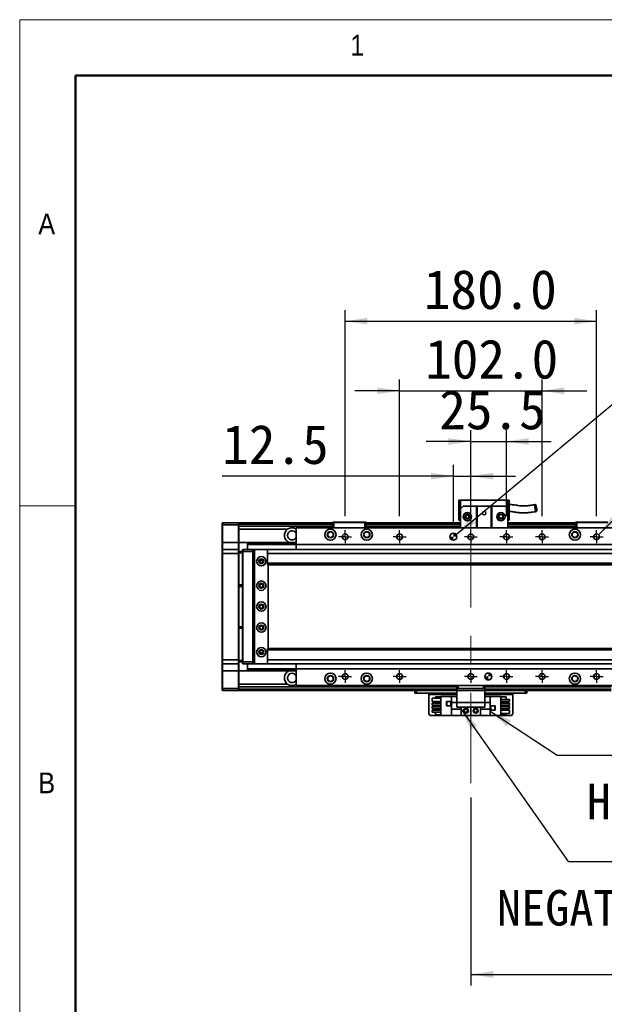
# Model space of a CAD drawing. Header units: millimetres. Extents: x 40 to 3320, y 40 to 2336.
# Tile 3 of 11: x 40 to 459, y 1631 to 2336. Entities that reach past the tile are written whole.
import ezdxf

# ---------------------------------------------------------------- set-up
doc = ezdxf.new("R2010")
doc.units = ezdxf.units.MM
doc.header["$LTSCALE"] = 8
doc.linetypes.add('CENTERX2', pattern=[20.32, 12.7, -2.54, 2.54, -2.54])
doc.layers.add('黑色实线', color=7, linetype='Continuous')
doc.styles.add('SLDTEXTSTYLE1', font='Gothic.ttf', dxfattribs={"width": 0.913})
doc.styles.add('SLDTEXTSTYLE8', font='txt')
doc.styles.add('SLDTEXTSTYLE9', font='txt', dxfattribs={"bigfont": 'bigfont'})
doc.dimstyles.new('SLDDIMSTYLE0', dxfattribs={"dimtxt": 28, "dimasz": 16, "dimexe": 0, "dimexo": 0.0625, "dimgap": 7, "dimtad": 2, "dimdec": 1, "dimrnd": 1e-09, "dimzin": 4, "dimdsep": 46, "dimtxsty": 'SLDTEXTSTYLE8', "dimsah": 1, "dimcen": 0.09, "dimadec": 0, "dimazin": 1, "dimtfac": 1, "dimtdec": 1, "dimtmove": 0, "dimatfit": 0, "dimfxl": 0, "dimfrac": 2, "dimtolj": 1, "dimtzin": 12, "dimarcsym": 0})
doc.dimstyles.new('SLDDIMSTYLE1', dxfattribs={"dimtxt": 28, "dimasz": 16, "dimexe": 0, "dimexo": 0.0625, "dimgap": 7, "dimtad": 2, "dimdec": 1, "dimrnd": 1e-09, "dimzin": 12, "dimdsep": 46, "dimtxsty": 'SLDTEXTSTYLE8', "dimsah": 1, "dimcen": 0.09, "dimadec": 0, "dimazin": 3, "dimtfac": 1, "dimtdec": 1, "dimtmove": 0, "dimatfit": 0, "dimfxl": 0, "dimfrac": 2, "dimtolj": 1, "dimtzin": 12, "dimarcsym": 0})
doc.dimstyles.new('SLDDIMSTYLE2', dxfattribs={"dimtxt": 0.18, "dimasz": 16, "dimexe": 0, "dimexo": 0.0625, "dimgap": 0, "dimtad": 0, "dimtih": 1, "dimtoh": 1, "dimdec": 0, "dimrnd": 1e-09, "dimzin": 0, "dimdsep": 46, "dimtxsty": 'Standard', "dimsah": 1, "dimcen": 0.09, "dimadec": 0, "dimazin": 0, "dimtfac": 16, "dimtdec": 0, "dimtofl": 0, "dimtmove": 0, "dimatfit": 3, "dimfxl": 0, "dimfrac": 2, "dimtolj": 1, "dimtzin": 0, "dimarcsym": 0})
doc.dimstyles.new('SLDDIMSTYLE3', dxfattribs={"dimtxt": 28, "dimasz": 16, "dimexe": 0, "dimexo": 0.0625, "dimgap": 7, "dimtad": 2, "dimdec": 1, "dimrnd": 1e-09, "dimzin": 4, "dimdsep": 46, "dimtxsty": 'SLDTEXTSTYLE8', "dimsah": 1, "dimcen": 0.09, "dimadec": 0, "dimazin": 1, "dimtfac": 1, "dimtdec": 1, "dimtofl": 0, "dimtmove": 0, "dimatfit": 3, "dimfxl": 0, "dimfrac": 2, "dimtolj": 1, "dimtzin": 12, "dimarcsym": 0})
doc.dimstyles.new('SLDDIMSTYLE4', dxfattribs={"dimtxt": 28, "dimasz": 16, "dimexe": 0, "dimexo": 0.0625, "dimgap": 7, "dimtad": 0, "dimtih": 1, "dimtoh": 1, "dimdec": 1, "dimrnd": 1e-09, "dimzin": 4, "dimdsep": 46, "dimtxsty": 'SLDTEXTSTYLE8', "dimsah": 1, "dimcen": 0, "dimadec": 0, "dimazin": 1, "dimtfac": 1, "dimtdec": 1, "dimtofl": 0, "dimtmove": 0, "dimatfit": 3, "dimfxl": 0, "dimfrac": 2, "dimtolj": 1, "dimtzin": 12, "dimarcsym": 0})
doc.dimstyles.new('SLDDIMSTYLE5', dxfattribs={"dimtxt": 28, "dimasz": 16, "dimexe": 0, "dimexo": 0.0625, "dimgap": 7, "dimtad": 0, "dimtih": 1, "dimtoh": 1, "dimdec": 1, "dimrnd": 1e-09, "dimzin": 12, "dimdsep": 46, "dimtxsty": 'SLDTEXTSTYLE8', "dimsah": 1, "dimcen": 0, "dimadec": 0, "dimazin": 3, "dimtfac": 1, "dimtdec": 1, "dimtofl": 0, "dimtmove": 0, "dimatfit": 3, "dimfxl": 0, "dimfrac": 2, "dimtolj": 1, "dimtzin": 12, "dimarcsym": 0})

# ---------------------------------------------------------------- blocks, each defined once
blk = doc.blocks.new('_D_14')
at = {"layer": '黑色实线'}
for p, q in [((312.01, 1980.71), (312.01, 2078.38)), ((414.01, 1980.71), (414.01, 2078.38)), ((312.01, 2070.38), (280.01, 2070.38)), ((312.01, 2070.38), (414.01, 2070.38)), ((414.01, 2070.38), (446.01, 2070.38))]:
    blk.add_line(p, q, dxfattribs=at)
for points in [[(312.01, 2070.38), (296.01, 2072.78), (296.01, 2067.98)], [(414.01, 2070.38), (430.01, 2067.98), (430.01, 2072.78)]]:
    blk.add_solid(points, dxfattribs=at)
at = {"layer": '黑色实线', "insert": (330.33, 2107.12), "char_height": 28, "attachment_point": 1, "style": 'SLDTEXTSTYLE8'}
blk.add_mtext('102.0', dxfattribs=at)
blk = doc.blocks.new('_D_15')
at = {"layer": '黑色实线'}
for p, q in [((273.01, 1980.71), (273.01, 2128.21)), ((453.01, 1980.71), (453.01, 2128.21)), ((273.01, 2120.21), (453.01, 2120.21))]:
    blk.add_line(p, q, dxfattribs=at)
for points in [[(273.01, 2120.21), (289.01, 2117.81), (289.01, 2122.61)], [(453.01, 2120.21), (437.01, 2122.61), (437.01, 2117.81)]]:
    blk.add_solid(points, dxfattribs=at)
at = {"layer": '黑色实线', "insert": (329.34, 2156.95), "char_height": 28, "attachment_point": 1, "style": 'SLDTEXTSTYLE8'}
blk.add_mtext('180.0', dxfattribs=at)
blk = doc.blocks.new('_D_16')
at = {"layer": '黑色实线'}
for p, q in [((363.01, 1980.71), (363.01, 2042.13)), ((388.51, 1980.71), (388.51, 2042.13)), ((363.01, 2034.13), (331.01, 2034.13)), ((363.01, 2034.13), (388.51, 2034.13)), ((388.51, 2034.13), (420.51, 2034.13))]:
    blk.add_line(p, q, dxfattribs=at)
for points in [[(363.01, 2034.13), (347.01, 2036.53), (347.01, 2031.73)], [(388.51, 2034.13), (404.51, 2031.73), (404.51, 2036.53)]]:
    blk.add_solid(points, dxfattribs=at)
at = {"layer": '黑色实线', "insert": (340.44, 2070.86), "char_height": 28, "attachment_point": 1, "style": 'SLDTEXTSTYLE8'}
blk.add_mtext('25.5', dxfattribs=at)
blk = doc.blocks.new('_D_17')
at = {"layer": '黑色实线'}
for p, q in [((350.51, 1976.07), (350.51, 2017.3)), ((363.01, 1980.71), (363.01, 2017.3)), ((350.51, 2009.3), (185.04, 2009.3)), ((350.51, 2009.3), (363.01, 2009.3)), ((363.01, 2009.3), (395.01, 2009.3))]:
    blk.add_line(p, q, dxfattribs=at)
for points in [[(350.51, 2009.3), (334.51, 2011.7), (334.51, 2006.9)], [(363.01, 2009.3), (379.01, 2006.9), (379.01, 2011.7)]]:
    blk.add_solid(points, dxfattribs=at)
at = {"layer": '黑色实线', "insert": (185.04, 2046.04), "char_height": 28, "attachment_point": 1, "style": 'SLDTEXTSTYLE8'}
blk.add_mtext('12.5', dxfattribs=at)
blk = doc.blocks.new('SW_SYMBOL_HOLE_DEPTH')
at = {"layer": '黑色实线', "color": 0}
for p, q in [((0, 7000), (6400, 7000)), ((3200, 7000), (3200, 600)), ((800, 4440), (3200, 600)), ((5600, 4440), (3200, 600))]:
    blk.add_line(p, q, dxfattribs=at)
blk = doc.blocks.new('_D_18')
at = {"layer": '黑色实线'}
for p, q in [((454.49, 1967.4), (499.24, 2012.15)), ((499.24, 2012.15), (531.24, 2012.15))]:
    blk.add_line(p, q, dxfattribs=at)
blk.add_solid([(454.49, 1967.4), (467.5, 1977.01), (464.11, 1980.41)], dxfattribs=at)
at = {"layer": '黑色实线', "xscale": 0.004592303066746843, "yscale": 0.004592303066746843, "zscale": 0.004592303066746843}
blk.add_blockref('SW_SYMBOL_HOLE_DEPTH', (651.22, 1993.61), dxfattribs=at)
at = {"layer": '黑色实线', "char_height": 28, "attachment_point": 1, "style": 'SLDTEXTSTYLE8'}
for s, insert in [('10×M5', (531.24, 2026.25)), ('10.0', (692.2, 2026.25))]:
    blk.add_mtext(s, dxfattribs=dict(at, insert=insert))
blk = doc.blocks.new('_D_19')
at = {"layer": '黑色实线'}
for p, q in [((352.43, 1967.51), (464.3, 2060.61)), ((464.3, 2060.61), (496.3, 2060.61))]:
    blk.add_line(p, q, dxfattribs=at)
blk.add_solid([(352.43, 1967.51), (366.26, 1975.9), (363.19, 1979.59)], dxfattribs=at)
at = {"layer": '黑色实线', "xscale": 0.004592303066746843, "yscale": 0.004592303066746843, "zscale": 0.004592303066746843}
blk.add_blockref('SW_SYMBOL_HOLE_DEPTH', (681.04, 2041.96), dxfattribs=at)
at = {"layer": '黑色实线', "char_height": 28, "attachment_point": 1, "style": 'SLDTEXTSTYLE8'}
for s, insert in [('2×', (496.3, 2074.6)), ('%%c', (542.11, 2074.33)), ('5.0', (585.37, 2074.6)), ('H7', (634.14, 2074.6)), ('7.0', (722.03, 2074.6))]:
    blk.add_mtext(s, dxfattribs=dict(at, insert=insert))
blk = doc.blocks.new('_D_20')
at = {"layer": '黑色实线'}
for p, q in [((2223.01, 1783.18), (2223.01, 1644.67)), ((363.01, 1779.33), (363.01, 1644.67)), ((363.01, 1652.67), (2223.01, 1652.67))]:
    blk.add_line(p, q, dxfattribs=at)
for points in [[(363.01, 1652.67), (379.01, 1650.27), (379.01, 1655.07)], [(2223.01, 1652.67), (2207.01, 1655.07), (2207.01, 1650.27)]]:
    blk.add_solid(points, dxfattribs=at)
at = {"layer": '黑色实线', "insert": (1232.67, 1689.41), "char_height": 28, "attachment_point": 1, "style": 'SLDTEXTSTYLE8'}
blk.add_mtext('1860.0', dxfattribs=at)
blk = doc.blocks.new('SW_NOTE_7')
at = {"layer": '黑色实线', "color": 0, "char_height": 25.4, "attachment_point": 2}
for s, insert, style in [('光电原点', (66.12, 13.13), 'SLDTEXTSTYLE9'), ('HOME SWITCH', (65.44, -20.45), 'SLDTEXTSTYLE8')]:
    blk.add_mtext(s, dxfattribs=dict(at, insert=insert, style=style))
blk = doc.blocks.new('SW_NOTE_8')
at = {"layer": '黑色实线', "color": 0, "char_height": 25.4, "attachment_point": 2}
for s, insert, style in [('光电负限位', (82.01, 13.17), 'SLDTEXTSTYLE9'), ('NEGATIVE LIMIT SWITCH', (79.65, -20.42), 'SLDTEXTSTYLE8')]:
    blk.add_mtext(s, dxfattribs=dict(at, insert=insert, style=style))
blk = doc.blocks.new('SW_CENTERMARKSYMBOL_12')
at = {"layer": '黑色实线', "color": 0}
for p, q in [((-2.54, 0), (-4.64, 0)), ((0, 0), (-2.54, 0)), ((0, 2.54), (0, 4.64)), ((0, 0), (0, 2.54)), ((0, 0), (0, -2.54)), ((0, 0), (2.54, 0)), ((2.54, 0), (4.64, 0)), ((0, -2.54), (0, -4.64))]:
    blk.add_line(p, q, dxfattribs=at)
blk = doc.blocks.new('SW_CENTERMARKSYMBOL_13')
at = {"layer": '黑色实线', "color": 0}
for p, q in [((-2.54, 0), (-4.64, 0)), ((0, 0), (-2.54, 0)), ((0, 2.54), (0, 4.64)), ((0, 0), (0, 2.54)), ((0, 0), (0, -2.54)), ((0, 0), (2.54, 0)), ((2.54, 0), (4.64, 0)), ((0, -2.54), (0, -4.64))]:
    blk.add_line(p, q, dxfattribs=at)
blk = doc.blocks.new('SW_CENTERMARKSYMBOL_14')
at = {"layer": '黑色实线', "color": 0}
for p, q in [((-2.54, 0), (-4.64, 0)), ((0, 0), (-2.54, 0)), ((0, 2.54), (0, 4.64)), ((0, 0), (0, 2.54)), ((0, 0), (0, -2.54)), ((0, 0), (2.54, 0)), ((2.54, 0), (4.64, 0)), ((0, -2.54), (0, -4.64))]:
    blk.add_line(p, q, dxfattribs=at)
blk = doc.blocks.new('SW_CENTERMARKSYMBOL_15')
at = {"layer": '黑色实线', "color": 0}
for p, q in [((-2.54, 0), (-4.64, 0)), ((0, 0), (-2.54, 0)), ((0, 2.54), (0, 4.64)), ((0, 0), (0, 2.54)), ((0, 0), (0, -2.54)), ((0, 0), (2.54, 0)), ((2.54, 0), (4.64, 0)), ((0, -2.54), (0, -4.64))]:
    blk.add_line(p, q, dxfattribs=at)
blk = doc.blocks.new('SW_CENTERMARKSYMBOL_16')
at = {"layer": '黑色实线', "color": 0}
for p, q in [((-2.54, 0), (-4.64, 0)), ((0, 0), (-2.54, 0)), ((0, 2.54), (0, 4.64)), ((0, 0), (0, 2.54)), ((0, 0), (0, -2.54)), ((0, 0), (2.54, 0)), ((2.54, 0), (4.64, 0)), ((0, -2.54), (0, -4.64))]:
    blk.add_line(p, q, dxfattribs=at)
blk = doc.blocks.new('SW_CENTERMARKSYMBOL_17')
at = {"layer": '黑色实线', "color": 0}
for p, q in [((-2.54, 0), (-4.64, 0)), ((0, 0), (-2.54, 0)), ((0, 2.54), (0, 4.64)), ((0, 0), (0, 2.54)), ((0, 0), (0, -2.54)), ((0, 0), (2.54, 0)), ((2.54, 0), (4.64, 0)), ((0, -2.54), (0, -4.64))]:
    blk.add_line(p, q, dxfattribs=at)
blk = doc.blocks.new('SW_CENTERMARKSYMBOL_18')
at = {"layer": '黑色实线', "color": 0}
for p, q in [((-2.54, 0), (-4.64, 0)), ((0, 0), (-2.54, 0)), ((0, 2.54), (0, 4.64)), ((0, 0), (0, 2.54)), ((0, 0), (0, -2.54)), ((0, 0), (2.54, 0)), ((2.54, 0), (4.64, 0)), ((0, -2.54), (0, -4.64))]:
    blk.add_line(p, q, dxfattribs=at)
blk = doc.blocks.new('SW_CENTERMARKSYMBOL_19')
at = {"layer": '黑色实线', "color": 0}
for p, q in [((-2.54, 0), (-4.64, 0)), ((0, 0), (-2.54, 0)), ((0, 2.54), (0, 4.64)), ((0, 0), (0, 2.54)), ((0, 0), (0, -2.54)), ((0, 0), (2.54, 0)), ((2.54, 0), (4.64, 0)), ((0, -2.54), (0, -4.64))]:
    blk.add_line(p, q, dxfattribs=at)
blk = doc.blocks.new('SW_CENTERMARKSYMBOL_20')
at = {"layer": '黑色实线', "color": 0}
for p, q in [((-2.54, 0), (-4.64, 0)), ((0, 0), (-2.54, 0)), ((0, 2.54), (0, 4.64)), ((0, 0), (0, 2.54)), ((0, 0), (0, -2.54)), ((0, 0), (2.54, 0)), ((2.54, 0), (4.64, 0)), ((0, -2.54), (0, -4.64))]:
    blk.add_line(p, q, dxfattribs=at)
blk = doc.blocks.new('SW_CENTERMARKSYMBOL_21')
at = {"layer": '黑色实线', "color": 0}
for p, q in [((-2.54, 0), (-4.64, 0)), ((0, 0), (-2.54, 0)), ((0, 2.54), (0, 4.64)), ((0, 0), (0, 2.54)), ((0, 0), (0, -2.54)), ((0, 0), (2.54, 0)), ((2.54, 0), (4.64, 0)), ((0, -2.54), (0, -4.64))]:
    blk.add_line(p, q, dxfattribs=at)
blk = doc.blocks.new('SW_CENTERMARKSYMBOL_22')
at = {"layer": '黑色实线', "color": 0}
for p, q in [((-2.54, 0), (-4.64, 0)), ((0, 0), (-2.54, 0)), ((0, 2.54), (0, 4.64)), ((0, 0), (0, 2.54)), ((0, 0), (0, -2.54)), ((0, 0), (2.54, 0)), ((2.54, 0), (4.64, 0)), ((0, -2.54), (0, -4.64))]:
    blk.add_line(p, q, dxfattribs=at)
blk = doc.blocks.new('SW_CENTERMARKSYMBOL_23')
at = {"layer": '黑色实线', "color": 0}
for p, q in [((-2.54, 0), (-4.64, 0)), ((0, 0), (-2.54, 0)), ((0, 2.54), (0, 4.64)), ((0, 0), (0, 2.54)), ((0, 0), (0, -2.54)), ((0, 0), (2.54, 0)), ((2.54, 0), (4.64, 0)), ((0, -2.54), (0, -4.64))]:
    blk.add_line(p, q, dxfattribs=at)
blk = doc.blocks.new('SW_DOWELSYMBOL_2')
at = {"linetype": 'Continuous', "lineweight": 18}
h = blk.add_hatch(color=0, dxfattribs=at)
edge = h.paths.add_edge_path(flags=0)
edge.add_arc((0, 0), 2.5, 180, 270)
edge.add_line((0, -2.5), (0, 0))
edge.add_line((0, 0), (-2.5, 0))
h = blk.add_hatch(color=0, dxfattribs=at)
edge = h.paths.add_edge_path(flags=0)
edge.add_arc((0, 0), 2.5, 0, 90)
edge.add_line((0, 2.5), (0, 0))
edge.add_line((0, 0), (2.5, 0))
at = {"layer": '黑色实线', "color": 0}
blk.add_circle((0, 0), 2.5, dxfattribs=at)
blk = doc.blocks.new('SW_DOWELSYMBOL_3')
at = {"linetype": 'Continuous', "lineweight": 18}
h = blk.add_hatch(color=0, dxfattribs=at)
edge = h.paths.add_edge_path(flags=0)
edge.add_arc((0, 0), 2.5, 180, 270)
edge.add_line((0, -2.5), (0, 0))
edge.add_line((0, 0), (-2.5, 0))
h = blk.add_hatch(color=0, dxfattribs=at)
edge = h.paths.add_edge_path(flags=0)
edge.add_arc((0, 0), 2.5, 0, 90)
edge.add_line((0, 2.5), (0, 0))
edge.add_line((0, 0), (2.5, 0))
at = {"layer": '黑色实线', "color": 0}
blk.add_circle((0, 0), 2.5, dxfattribs=at)

msp = doc.modelspace()

# ---------------------------------------------------------------- linework, layer by layer
at = {"color": 7, "linetype": 'Continuous', "lineweight": 18}
for p, q in [((3320, 2336), (40, 2336)), ((40, 2336), (40, 40)), ((80, 2296), (3280, 2296)), ((80, 2296), (80, 80)), ((80, 1988), (40, 1988))]:
    msp.add_line(p, q, dxfattribs=at)
at = {"color": 7, "linetype": 'Continuous', "lineweight": 50}
for p, q in [((3280, 2296), (80, 2296)), ((80, 2296), (80, 80))]:
    msp.add_line(p, q, dxfattribs=at)
at = {"color": 7, "linetype": 'Continuous', "lineweight": 35}
for p, q in [((354.51, 1992.21), (355.51, 1992.21)), ((354.51, 1992.21), (354.51, 1977.81)), ((355.51, 1985.81), (355.51, 1992.21)), ((355.51, 1992.21), (389.51, 1992.21)), ((357.51, 1987.81), (355.51, 1985.81)), ((357.51, 1987.81), (367.01, 1987.81)), ((367.01, 1972.41), (367.01, 1987.81)), ((367.01, 1987.81), (367.51, 1987.81)), ((367.51, 1987.81), (367.51, 1972.41)), ((377.51, 1987.81), (367.51, 1987.81)), ((377.51, 1972.41), (377.51, 1987.81)), ((377.51, 1987.81), (378.01, 1987.81)), ((378.01, 1987.81), (378.01, 1972.41)), ((378.01, 1987.81), (387.51, 1987.81)), ((389.51, 1985.81), (387.51, 1987.81)), ((389.51, 1992.21), (390.51, 1992.21)), ((389.51, 1992.21), (389.51, 1985.81)), ((390.51, 1977.81), (390.51, 1992.21)), ((355.51, 1985.81), (355.51, 1972.41)), ((389.51, 1985.81), (389.51, 1972.41)), ((185.01, 1975.61), (185.31, 1975.91)), ((185.01, 1974.41), (185.01, 1975.61)), ((185.01, 1974.41), (185.31, 1974.41)), ((185.01, 1961.91), (185.01, 1974.41)), ((185.31, 1975.91), (185.31, 1974.41)), ((185.31, 1975.91), (196.71, 1975.91)), ((196.71, 1974.41), (185.31, 1974.41)), ((185.31, 1974.41), (185.31, 1961.91)), ((196.71, 1974.41), (196.71, 1975.91)), ((196.71, 1975.91), (197.01, 1975.61)), ((196.71, 1974.41), (197.01, 1974.41)), ((196.71, 1961.91), (196.71, 1974.41)), ((264.01, 1975.91), (197.01, 1975.91)), ((197.01, 1975.91), (197.01, 1975.61)), ((197.01, 1975.61), (197.01, 1974.41)), ((264.01, 1975.41), (197.01, 1975.41)), ((197.01, 1974.41), (197.01, 1961.91)), ((264.01, 1973.41), (197.01, 1973.41)), ((264.01, 1976.11), (264.31, 1976.41)), ((264.01, 1972.41), (264.01, 1976.11)), ((265.01, 1976.11), (264.01, 1976.11)), ((264.31, 1976.41), (265.13, 1976.41)), ((265.01, 1976.11), (265.13, 1976.41)), ((287.01, 1976.11), (265.01, 1976.11)), ((265.01, 1976.11), (265.01, 1972.41)), ((265.13, 1976.41), (286.88, 1976.41)), ((287.01, 1976.11), (286.88, 1976.41)), ((286.88, 1976.41), (287.71, 1976.41)), ((287.01, 1972.41), (287.01, 1976.11)), ((288.01, 1976.11), (287.01, 1976.11)), ((287.71, 1976.41), (288.01, 1976.11)), ((288.01, 1976.11), (288.01, 1972.41)), ((355.51, 1975.91), (288.01, 1975.91)), ((355.51, 1975.41), (288.01, 1975.41)), ((355.51, 1973.41), (288.01, 1973.41)), ((313.01, 1975.71), (355.51, 1975.71)), ((313.01, 1975.71), (313.01, 1975.51)), ((313.01, 1975.51), (355.51, 1975.51)), ((313.01, 1975.41), (313.01, 1975.51)), ((354.51, 1977.81), (355.51, 1977.81)), ((389.51, 1977.81), (390.51, 1977.81)), ((438.01, 1975.91), (389.51, 1975.91)), ((389.51, 1975.71), (438.01, 1975.71)), ((389.51, 1975.51), (438.01, 1975.51)), ((438.01, 1975.41), (389.51, 1975.41)), ((438.01, 1973.41), (389.51, 1973.41)), ((438.01, 1976.11), (438.31, 1976.41)), ((439.01, 1976.11), (438.01, 1976.11)), ((438.01, 1972.41), (438.01, 1976.11)), ((438.31, 1976.41), (439.13, 1976.41)), ((439.01, 1976.11), (439.13, 1976.41)), ((461.01, 1976.11), (439.01, 1976.11)), ((439.01, 1976.11), (439.01, 1972.41)), ((439.13, 1976.41), (460.88, 1976.41)), ((231.84, 1971.41), (197.01, 1971.41)), ((488.01, 1972.41), (238.01, 1972.41)), ((238.01, 1972.41), (238.01, 1960.41)), ((185.01, 1961.91), (185.31, 1961.91)), ((185.01, 1956.61), (185.01, 1961.91)), ((185.31, 1961.91), (185.31, 1956.91)), ((196.71, 1961.91), (185.31, 1961.91)), ((196.71, 1956.91), (196.71, 1961.91)), ((196.71, 1961.91), (197.01, 1961.91)), ((197.01, 1961.91), (197.01, 1956.61)), ((203.01, 1961.91), (197.01, 1961.91)), ((203.01, 1961.91), (238.01, 1961.91)), ((203.01, 1961.91), (203.01, 1961.61)), ((203.01, 1961.61), (238.01, 1961.61)), ((203.01, 1961.61), (203.01, 1960.71)), ((203.01, 1960.71), (203.01, 1960.42)), ((203.01, 1960.71), (238.01, 1960.71)), ((203.01, 1960.42), (203.01, 1956.91)), ((203.01, 1960.42), (238.01, 1960.42)), ((237.29, 1961.91), (238.01, 1962.3)), ((488.01, 1960.41), (238.01, 1960.41)), ((238.01, 1960.41), (238.01, 1956.91)), ((185.31, 1956.91), (185.01, 1956.61)), ((185.01, 1953.91), (185.01, 1956.61)), ((185.31, 1953.91), (185.01, 1953.91)), ((185.01, 1877.91), (185.01, 1953.91)), ((185.31, 1956.91), (185.31, 1953.91)), ((185.31, 1956.91), (196.71, 1956.91)), ((185.31, 1953.91), (185.31, 1877.91)), ((196.71, 1953.91), (185.31, 1953.91)), ((196.71, 1953.91), (196.71, 1956.91)), ((196.71, 1956.91), (197.01, 1956.61)), ((196.71, 1877.91), (196.71, 1953.91)), ((196.71, 1953.91), (197.01, 1953.91)), ((197.01, 1956.61), (197.01, 1953.91)), ((197.01, 1955.41), (199.51, 1955.41)), ((199.51, 1954.41), (197.01, 1954.41)), ((197.01, 1953.91), (197.01, 1877.91)), ((199.51, 1956.61), (199.81, 1956.91)), ((199.51, 1955.41), (199.51, 1956.61)), ((199.51, 1876.41), (199.51, 1955.41)), ((199.51, 1955.41), (199.81, 1955.41)), ((199.81, 1956.91), (199.81, 1955.41)), ((199.81, 1956.91), (207.01, 1956.91)), ((199.81, 1955.41), (199.81, 1876.41)), ((207.01, 1955.41), (199.81, 1955.41)), ((207.01, 1956.91), (207.01, 1955.41)), ((207.01, 1956.91), (208.51, 1956.91)), ((208.21, 1956.61), (207.01, 1956.61)), ((207.01, 1955.41), (207.01, 1876.41)), ((208.01, 1954.91), (207.51, 1954.91)), ((207.51, 1954.91), (207.51, 1876.91)), ((208.51, 1956.91), (208.01, 1956.41)), ((208.01, 1956.41), (208.01, 1875.41)), ((217.51, 1956.91), (208.51, 1956.91)), ((218.01, 1956.41), (217.51, 1956.91)), ((2368.51, 1956.91), (217.51, 1956.91)), ((217.51, 1956.27), (217.51, 1953.91)), ((2368.51, 1953.91), (217.51, 1953.91)), ((217.51, 1953.91), (217.51, 1946.91)), ((218.01, 1956.27), (218.01, 1956.41)), ((214.15, 1948.91), (211.86, 1948.91)), ((2368.51, 1946.91), (217.51, 1946.91)), ((217.51, 1946.91), (217.51, 1945.91)), ((217.51, 1945.91), (2368.51, 1945.91)), ((218.01, 1885.91), (218.01, 1945.91)), ((197.01, 1931.41), (199.51, 1931.41)), ((199.51, 1930.41), (197.01, 1930.41)), ((197.01, 1901.41), (199.51, 1901.41)), ((199.51, 1900.41), (197.01, 1900.41)), ((211.86, 1882.91), (214.15, 1882.91)), ((2368.51, 1885.91), (217.51, 1885.91)), ((217.51, 1885.91), (217.51, 1884.91)), ((2368.51, 1884.91), (217.51, 1884.91)), ((217.51, 1884.91), (217.51, 1877.91)), ((185.31, 1877.91), (185.01, 1877.91)), ((185.01, 1875.21), (185.01, 1877.91)), ((185.31, 1874.91), (185.01, 1875.21)), ((185.01, 1869.91), (185.01, 1875.21)), ((185.31, 1877.91), (196.71, 1877.91)), ((185.31, 1877.91), (185.31, 1874.91)), ((196.71, 1874.91), (185.31, 1874.91)), ((185.31, 1874.91), (185.31, 1869.91)), ((196.71, 1877.91), (197.01, 1877.91)), ((196.71, 1874.91), (196.71, 1877.91)), ((196.71, 1874.91), (197.01, 1875.21)), ((196.71, 1869.91), (196.71, 1874.91)), ((197.01, 1877.91), (197.01, 1875.21)), ((197.01, 1877.41), (199.51, 1877.41)), ((199.51, 1876.41), (197.01, 1876.41)), ((197.01, 1875.21), (197.01, 1869.91)), ((199.51, 1876.41), (199.81, 1876.41)), ((199.51, 1875.21), (199.51, 1876.41)), ((199.51, 1875.21), (199.81, 1874.91)), ((199.81, 1876.41), (207.01, 1876.41)), ((199.81, 1876.41), (199.81, 1874.91)), ((207.01, 1874.91), (199.81, 1874.91)), ((203.01, 1874.91), (203.01, 1871.4)), ((207.01, 1876.41), (207.01, 1874.91)), ((207.01, 1875.21), (208.21, 1875.21)), ((208.51, 1874.91), (207.01, 1874.91)), ((207.51, 1876.91), (208.01, 1876.91)), ((208.01, 1875.41), (208.51, 1874.91)), ((208.51, 1874.91), (217.51, 1874.91)), ((2368.51, 1877.91), (217.51, 1877.91)), ((217.51, 1877.91), (217.51, 1875.55)), ((217.51, 1874.91), (218.01, 1875.41)), ((2368.51, 1874.91), (217.51, 1874.91)), ((218.01, 1875.41), (218.01, 1875.55)), ((238.01, 1874.91), (238.01, 1871.41)), ((185.31, 1869.91), (185.01, 1869.91)), ((185.01, 1857.41), (185.01, 1869.91)), ((196.71, 1869.91), (185.31, 1869.91)), ((185.31, 1869.91), (185.31, 1857.41)), ((197.01, 1869.91), (196.71, 1869.91)), ((196.71, 1857.41), (196.71, 1869.91)), ((203.01, 1869.92), (197.01, 1869.92)), ((197.01, 1869.91), (197.01, 1857.41)), ((203.01, 1871.4), (238.01, 1871.4)), ((203.01, 1871.4), (203.01, 1871.11)), ((203.01, 1871.11), (238.01, 1871.11)), ((203.01, 1871.11), (203.01, 1870.21)), ((203.01, 1870.21), (238.01, 1870.21)), ((203.01, 1870.21), (203.01, 1869.92)), ((203.01, 1869.92), (238.01, 1869.92)), ((237.29, 1869.92), (238.01, 1869.52)), ((488.01, 1871.41), (238.01, 1871.41)), ((238.01, 1871.41), (238.01, 1859.41)), ((185.31, 1857.41), (185.01, 1857.41)), ((185.01, 1856.21), (185.01, 1857.41)), ((185.31, 1855.91), (185.01, 1856.21)), ((185.31, 1857.41), (196.71, 1857.41)), ((185.31, 1857.41), (185.31, 1855.91)), ((196.71, 1855.91), (185.31, 1855.91)), ((197.01, 1857.41), (196.71, 1857.41)), ((196.71, 1855.91), (196.71, 1857.41)), ((197.01, 1856.21), (196.71, 1855.91)), ((231.84, 1860.42), (197.01, 1860.42)), ((353.01, 1858.42), (197.01, 1858.42)), ((197.01, 1857.41), (197.01, 1856.21)), ((197.01, 1856.21), (197.01, 1855.91)), ((353.01, 1855.91), (197.01, 1855.91)), ((488.01, 1859.41), (238.01, 1859.41)), ((323.01, 1853.91), (323.01, 1855.91)), ((324.01, 1853.91), (323.01, 1853.91)), ((324.01, 1855.91), (324.01, 1853.91)), ((353.01, 1853.91), (324.01, 1853.91)), ((333.01, 1853.91), (333.01, 1852.91)), ((353.01, 1857.41), (353.01, 1859.41)), ((354.01, 1857.41), (353.01, 1857.41)), ((353.01, 1855.91), (353.01, 1857.41)), ((373.01, 1855.91), (353.01, 1855.91)), ((353.01, 1855.91), (353.01, 1847.41)), ((354.01, 1859.41), (354.01, 1857.41)), ((372.01, 1857.41), (354.01, 1857.41)), ((372.01, 1857.41), (372.01, 1859.41)), ((373.01, 1857.41), (372.01, 1857.41)), ((373.01, 1859.41), (373.01, 1857.41)), ((463.51, 1858.42), (373.01, 1858.42)), ((373.01, 1857.41), (373.01, 1855.91)), ((373.01, 1855.91), (373.01, 1847.41)), ((463.51, 1855.91), (373.01, 1855.91)), ((402.01, 1853.91), (373.01, 1853.91)), ((393.01, 1852.91), (393.01, 1853.91)), ((402.01, 1853.91), (402.01, 1855.91)), ((403.01, 1853.91), (402.01, 1853.91)), ((403.01, 1855.91), (403.01, 1853.91)), ((333.01, 1839.11), (333.01, 1852.91)), ((335.31, 1847.97), (335.31, 1850.47)), ((335.31, 1850.47), (341.51, 1850.47)), ((335.31, 1847.97), (341.51, 1847.97)), ((335.31, 1845.43), (335.31, 1846.93)), ((335.31, 1846.93), (341.51, 1846.93)), ((337.71, 1851.41), (341.51, 1851.41)), ((337.71, 1850.47), (337.71, 1851.41)), ((337.71, 1846.93), (337.71, 1847.97)), ((341.51, 1838.11), (341.51, 1851.71)), ((341.51, 1851.71), (349.06, 1851.71)), ((348.81, 1848.01), (345.61, 1848.01)), ((345.61, 1848.01), (345.61, 1844.81)), ((345.71, 1847.91), (345.71, 1844.91)), ((348.71, 1847.91), (345.71, 1847.91)), ((348.71, 1844.91), (348.71, 1847.91)), ((348.81, 1844.81), (348.81, 1848.01)), ((349.06, 1851.71), (349.06, 1847.41)), ((353.01, 1851.71), (349.06, 1851.71)), ((353.01, 1847.41), (349.06, 1847.41)), ((349.06, 1842.41), (349.06, 1847.41)), ((353.01, 1847.41), (373.01, 1847.41)), ((353.01, 1843.91), (353.01, 1847.41)), ((376.96, 1851.71), (373.01, 1851.71)), ((376.96, 1847.41), (373.01, 1847.41)), ((373.01, 1847.41), (373.01, 1843.91)), ((376.96, 1847.41), (376.96, 1851.71)), ((384.51, 1851.71), (376.96, 1851.71)), ((376.96, 1847.41), (376.96, 1842.41)), ((384.51, 1851.71), (384.51, 1838.11)), ((388.31, 1851.41), (384.51, 1851.41)), ((390.71, 1849.47), (384.51, 1849.47)), ((390.71, 1847.97), (384.51, 1847.97)), ((390.71, 1846.93), (384.51, 1846.93)), ((388.31, 1851.41), (388.31, 1849.47)), ((388.31, 1847.97), (388.31, 1846.93)), ((390.71, 1849.47), (390.71, 1847.97)), ((390.71, 1846.93), (390.71, 1845.43)), ((393.01, 1852.91), (393.01, 1839.11)), ((335.31, 1845.43), (341.51, 1845.43)), ((335.31, 1842.89), (335.31, 1844.39)), ((335.31, 1844.39), (341.51, 1844.39)), ((335.31, 1842.89), (341.51, 1842.89)), ((335.31, 1840.35), (335.31, 1841.85)), ((335.31, 1841.85), (341.51, 1841.85)), ((335.31, 1840.35), (341.51, 1840.35)), ((337.71, 1844.39), (337.71, 1845.43)), ((337.71, 1841.85), (337.71, 1842.89)), ((337.71, 1838.41), (337.71, 1840.35)), ((345.61, 1844.81), (348.81, 1844.81)), ((345.71, 1844.91), (348.71, 1844.91)), ((349.06, 1842.41), (356.01, 1842.41)), ((349.06, 1842.41), (349.06, 1838.11)), ((373.01, 1843.91), (353.01, 1843.91)), ((356.01, 1843.91), (356.01, 1842.41)), ((356.01, 1838.11), (356.01, 1842.41)), ((363.01, 1838.11), (363.01, 1843.91)), ((370.01, 1842.41), (370.01, 1843.91)), ((370.01, 1842.41), (376.96, 1842.41)), ((370.01, 1842.41), (370.01, 1838.11)), ((376.96, 1838.11), (376.96, 1842.41)), ((380.41, 1845.01), (377.21, 1845.01)), ((377.21, 1845.01), (377.21, 1841.81)), ((377.21, 1841.81), (380.41, 1841.81)), ((380.31, 1844.91), (377.31, 1844.91)), ((377.31, 1844.91), (377.31, 1841.91)), ((377.31, 1841.91), (380.31, 1841.91)), ((380.31, 1841.91), (380.31, 1844.91)), ((380.41, 1841.81), (380.41, 1845.01)), ((390.71, 1845.43), (384.51, 1845.43)), ((390.71, 1844.39), (384.51, 1844.39)), ((390.71, 1842.89), (384.51, 1842.89)), ((390.71, 1841.85), (384.51, 1841.85)), ((390.71, 1839.35), (384.51, 1839.35)), ((388.31, 1845.43), (388.31, 1844.39)), ((388.31, 1842.89), (388.31, 1841.85)), ((388.31, 1839.35), (388.31, 1838.41)), ((390.71, 1844.39), (390.71, 1842.89)), ((390.71, 1841.85), (390.71, 1839.35)), ((333.01, 1839.11), (334.01, 1838.11)), ((341.51, 1838.11), (334.01, 1838.11)), ((337.71, 1838.41), (341.51, 1838.41)), ((341.51, 1838.11), (349.06, 1838.11)), ((349.06, 1838.11), (356.01, 1838.11)), ((363.01, 1838.11), (356.01, 1838.11)), ((363.01, 1838.11), (370.01, 1838.11)), ((370.01, 1838.11), (376.96, 1838.11)), ((384.51, 1838.11), (376.96, 1838.11)), ((388.31, 1838.41), (384.51, 1838.41)), ((392.01, 1838.11), (384.51, 1838.11)), ((392.01, 1838.11), (393.01, 1839.11))]:
    msp.add_line(p, q, dxfattribs=at)
at = {"color": 8, "linetype": 'Continuous', "lineweight": 35}
for p, q in [((264.01, 1974.91), (197.01, 1974.91)), ((355.51, 1974.91), (288.01, 1974.91)), ((438.01, 1974.91), (389.51, 1974.91)), ((353.01, 1856.91), (197.01, 1856.91)), ((463.51, 1856.91), (373.01, 1856.91)), ((333.01, 1852.91), (353.01, 1852.91)), ((373.01, 1852.91), (393.01, 1852.91))]:
    msp.add_line(p, q, dxfattribs=at)
at = {"color": 7, "linetype": 'Continuous', "lineweight": 35, "flags": 128}
msp.add_lwpolyline([(239.65, 1972.33), (239.65, 1972.65), (239.56, 1973.01), (239.34, 1973.25), (239.03, 1973.36), (238.61, 1973.4), (238.1, 1973.4), (237.55, 1973.4), (237.06, 1973.37), (236.68, 1973.26), (236.47, 1973.05), (236.38, 1972.74), (236.36, 1972.32), (236.36, 1972.24), (236.36, 1972.24)], dxfattribs=at)
at = {"color": 7, "linetype": 'Continuous', "lineweight": 35}
for centre, radius in [((360.51, 1980.31), 3), ((360.51, 1980.31), 1.7), ((360.51, 1980.31), 1.6), ((372.51, 1982.81), 1.25), ((384.51, 1980.31), 3), ((384.51, 1980.31), 1.7), ((384.51, 1980.31), 1.6), ((262.51, 1967.42), 4), ((262.51, 1967.42), 2.25), ((262.51, 1967.42), 2), ((273.01, 1965.91), 2.1), ((288.51, 1967.42), 4), ((288.51, 1967.42), 2.25), ((288.51, 1967.42), 2), ((312.01, 1965.91), 2.1), ((350.51, 1965.91), 2.5), ((363.01, 1965.91), 2.1), ((388.51, 1965.91), 2.1), ((414.01, 1965.91), 2.1), ((437.51, 1967.42), 4), ((437.51, 1967.42), 2.25), ((437.51, 1967.42), 2), ((453.01, 1965.91), 2.1), ((213.01, 1948.41), 3.36), ((213.01, 1948.41), 1.7), ((213.01, 1948.41), 1.6), ((213.01, 1948.41), 1.25), ((213.01, 1930.91), 3.36), ((213.01, 1930.91), 1.7), ((213.01, 1930.91), 1.6), ((213.01, 1930.91), 1.25), ((213.01, 1915.91), 3.36), ((213.01, 1915.91), 1.7), ((213.01, 1915.91), 1.6), ((213.01, 1915.91), 1.25), ((213.01, 1900.91), 3.36), ((213.01, 1900.91), 1.7), ((213.01, 1900.91), 1.6), ((213.01, 1900.91), 1.25), ((213.01, 1883.41), 3.36), ((213.01, 1883.41), 1.7), ((213.01, 1883.41), 1.6), ((213.01, 1883.41), 1.25), ((262.51, 1864.41), 4), ((273.01, 1865.91), 2.1), ((288.51, 1864.41), 4), ((312.01, 1865.91), 2.1), ((363.01, 1865.91), 2.1), ((375.51, 1865.91), 2.5), ((388.51, 1865.91), 2.1), ((414.01, 1865.91), 2.1), ((437.51, 1864.41), 4), ((453.01, 1865.91), 2.1), ((262.51, 1864.41), 2.25), ((262.51, 1864.41), 2), ((288.51, 1864.41), 2.25), ((288.51, 1864.41), 2), ((437.51, 1864.41), 2.25), ((437.51, 1864.41), 2), ((359.51, 1841.41), 1.75), ((359.51, 1841.41), 1.25), ((366.51, 1841.41), 1.75), ((366.51, 1841.41), 1.25)]:
    msp.add_circle(centre, radius, dxfattribs=at)
for centre, radius, start, end in [((235.01, 1966.91), 5.5, 125.18979, 245.50882), ((235.01, 1966.91), 3.3, 24.61998, 335.38002), ((235.01, 1864.91), 5.5, 114.49118, 234.81021), ((235.01, 1864.91), 3.3, 24.61998, 335.38002)]:
    msp.add_arc(centre, radius, start, end, dxfattribs=at)
for points, knots in [([(409.25, 1988.96), (408.2, 1988.8), (406.38, 1988.51), (404.01, 1988.14), (402.2, 1987.99), (400.61, 1987.96), (398.84, 1988.04), (396.99, 1988.27), (395.09, 1988.55), (393.57, 1988.77), (392.15, 1988.91), (391.2, 1988.96), (390.65, 1988.94), (390.51, 1988.93)], [0, 0, 0, 0, 0.172822, 0.301209, 0.394507, 0.462198, 0.550303, 0.67044, 0.754268, 0.853136, 0.912497, 0.977887, 1, 1, 1, 1]), ([(408.87, 1987.8), (408.89, 1988.05), (408.95, 1988.55), (409.12, 1988.95), (409.35, 1988.99), (409.58, 1988.71), (409.79, 1988.2), (409.98, 1987.51), (410.12, 1986.7), (410.2, 1985.86), (410.2, 1985.08), (410.13, 1984.46), (409.99, 1984.07), (409.79, 1983.99), (409.59, 1984.09), (409.4, 1984.43), (409.23, 1984.97), (409.08, 1985.7), (408.97, 1986.45), (408.89, 1986.99), (408.87, 1987.25), (408.85, 1987.33), (408.85, 1987.36), (408.85, 1987.43), (408.86, 1987.59), (408.86, 1987.72), (408.87, 1987.8)], [0, 0, 0, 0, 0.0648171, 0.1297788, 0.1897321, 0.2426179, 0.294413, 0.3462427, 0.398724, 0.4521995, 0.5066008, 0.561452, 0.6160515, 0.6697721, 0.7270686, 0.7653772, 0.8036909, 0.8589087, 0.9142287, 0.9495542, 0.9640009, 0.9648506, 0.9657587, 0.96871, 0.980528, 1, 1, 1, 1]), ([(360.29, 1979.18), (360.17, 1979.2), (359.91, 1979.25), (359.57, 1979.47), (359.31, 1979.79), (359.16, 1980.19), (359.15, 1980.63), (359.28, 1981.07), (359.54, 1981.44), (359.79, 1981.61), (359.9, 1981.68)], [0, 0, 0, 0, 0.115352, 0.231254, 0.351777, 0.477009, 0.606522, 0.740244, 0.878359, 1, 1, 1, 1]), ([(360.51, 1979.16), (360.51, 1979.16), (360.63, 1979.16), (360.87, 1979.2), (361.18, 1979.36), (361.44, 1979.61), (361.61, 1979.92), (361.67, 1980.27), (361.63, 1980.62), (361.49, 1980.94), (361.26, 1981.21), (360.95, 1981.39), (360.61, 1981.47), (360.26, 1981.45), (359.93, 1981.32), (359.65, 1981.1), (359.45, 1980.81), (359.35, 1980.47), (359.36, 1980.12), (359.47, 1979.78), (359.67, 1979.49), (359.96, 1979.28), (360.18, 1979.21), (360.29, 1979.18)], [0, 0, 0, 0, 0.001719, 0.051636, 0.101551, 0.151461, 0.201377, 0.251293, 0.301209, 0.35112, 0.401031, 0.45095, 0.500863, 0.550775, 0.600687, 0.650601, 0.700518, 0.750434, 0.800345, 0.850259, 0.900174, 0.95009, 1, 1, 1, 1]), ([(361.11, 1981.68), (361.25, 1981.59), (361.51, 1981.41), (361.77, 1980.98), (361.88, 1980.51), (361.82, 1980.04), (361.61, 1979.64), (361.28, 1979.34), (360.96, 1979.21), (360.77, 1979.19), (360.72, 1979.18)], [0, 0, 0, 0, 0.1407984, 0.2880647, 0.4304368, 0.5679421, 0.7005942, 0.8284722, 0.9515826, 1, 1, 1, 1]), ([(384.38, 1979.18), (384.32, 1979.18), (384.13, 1979.19), (383.8, 1979.3), (383.46, 1979.57), (383.22, 1979.96), (383.13, 1980.42), (383.2, 1980.9), (383.45, 1981.34), (383.72, 1981.58), (383.88, 1981.67), (383.9, 1981.68)], [0, 0, 0, 0, 0.048839, 0.168025, 0.291924, 0.420546, 0.553963, 0.692171, 0.834936, 0.981918, 1, 1, 1, 1]), ([(384.29, 1979.18), (384.16, 1979.22), (383.92, 1979.29), (383.64, 1979.53), (383.48, 1979.78), (383.38, 1980.04), (383.35, 1980.25), (383.36, 1980.39), (383.36, 1980.41), (383.36, 1980.42), (383.36, 1980.42), (383.36, 1980.42), (383.36, 1980.42), (383.36, 1980.42)], [0, 0, 0, 0, 0.2369273, 0.4416971, 0.6142411, 0.7545115, 0.9380815, 0.9829676, 0.9897868, 0.9952062, 0.9975514, 0.9997681, 1, 1, 1, 1]), ([(384.72, 1979.18), (384.86, 1979.21), (385.14, 1979.25), (385.49, 1979.51), (385.74, 1979.85), (385.86, 1980.26), (385.85, 1980.69), (385.71, 1981.1), (385.47, 1981.45), (385.23, 1981.6), (385.11, 1981.68)], [0, 0, 0, 0, 0.124807, 0.249842, 0.37486, 0.499856, 0.624842, 0.74983, 0.874829, 1, 1, 1, 1]), ([(390.51, 1983.93), (390.88, 1983.94), (391.76, 1983.98), (393.13, 1983.8), (394.55, 1983.6), (395.83, 1983.41), (396.93, 1983.26), (397.88, 1983.15), (399.13, 1983.05), (400.95, 1982.97), (403.55, 1983.07), (406.55, 1983.49), (408.69, 1983.83), (409.82, 1984.02)], [0, 0, 0, 0, 0.0561689, 0.1350523, 0.2093711, 0.2758292, 0.332638, 0.3788405, 0.4216809, 0.5224859, 0.6560404, 0.8185898, 1, 1, 1, 1]), ([(236.36, 1972.24), (235.94, 1972.32), (234.95, 1972.5), (233.34, 1972.27), (232.34, 1971.69), (231.84, 1971.41)], [0, 0, 0, 0, 0.268612, 0.636606, 1, 1, 1, 1]), ([(238.01, 1971.51), (237.94, 1971.56), (237.7, 1971.72), (237.26, 1971.94), (236.79, 1972.12), (236.47, 1972.21), (236.37, 1972.24), (236.36, 1972.24), (236.36, 1972.24)], [0, 0, 0, 0, 0.09632, 0.327903, 0.5604, 0.770986, 0.973925, 1, 1, 1, 1]), ([(231.84, 1860.42), (232.3, 1860.15), (233.25, 1859.59), (234.93, 1859.33), (236.61, 1859.53), (237.56, 1860.08), (238.01, 1860.33)], [0, 0, 0, 0, 0.242506, 0.500537, 0.766388, 1, 1, 1, 1])]:
    msp.add_open_spline(points, degree=3, knots=knots, dxfattribs=at)
at = {"layer": '黑色实线', "linetype": 'CENTERX2', "lineweight": 18}
msp.add_line((363.01, 2016.86), (363.01, 1789.49), dxfattribs=at)

# ---------------------------------------------------------------- block references
at = {"layer": '黑色实线'}
for name, p in [('SW_CENTERMARKSYMBOL_12', (273.01, 1965.91)), ('SW_CENTERMARKSYMBOL_13', (312.01, 1965.91)), ('SW_DOWELSYMBOL_2', (350.51, 1965.91)), ('SW_CENTERMARKSYMBOL_20', (363.01, 1965.91)), ('SW_CENTERMARKSYMBOL_14', (388.51, 1965.91)), ('SW_CENTERMARKSYMBOL_15', (414.01, 1965.91)), ('SW_CENTERMARKSYMBOL_16', (453.01, 1965.91)), ('SW_CENTERMARKSYMBOL_23', (273.01, 1865.91)), ('SW_CENTERMARKSYMBOL_22', (312.01, 1865.91)), ('SW_CENTERMARKSYMBOL_21', (363.01, 1865.91)), ('SW_DOWELSYMBOL_3', (375.51, 1865.91)), ('SW_CENTERMARKSYMBOL_19', (388.51, 1865.91)), ('SW_CENTERMARKSYMBOL_18', (414.01, 1865.91)), ('SW_CENTERMARKSYMBOL_17', (453.01, 1865.91))]:
    msp.add_blockref(name, p, dxfattribs=at)
at = {"layer": '黑色实线', "color": 7}
for name, p in [('SW_NOTE_7', (475.59, 1809.58)), ('SW_NOTE_8', (483.48, 1733.48))]:
    msp.add_blockref(name, p, dxfattribs=at)

# ---------------------------------------------------------------- texts
at = {"color": 7, "linetype": 'Continuous', "lineweight": 0, "char_height": 14.82, "attachment_point": 1, "style": 'SLDTEXTSTYLE1'}
for s, insert in [('1', (276.67, 2325.17)), ('A', (53.33, 2197.17)), ('B', (53.33, 1797.17))]:
    msp.add_mtext(s, dxfattribs=dict(at, insert=insert))

# ---------------------------------------------------------------- dimensions: what is measured, and where the dimension line sits
at = {"layer": '黑色实线'}
for base, p1, p2, dimstyle, picture, middle in [((453.01, 2120.21), (273.01, 1970.55), (453.01, 1970.55), 'SLDDIMSTYLE3', '_D_15', (373.94, 2120.21)), ((414.01, 2070.38), (312.01, 1970.55), (414.01, 1970.55), 'SLDDIMSTYLE0', '_D_14', (374.93, 2070.38)), ((388.51, 2034.13), (363.01, 1970.55), (388.51, 1970.55), 'SLDDIMSTYLE1', '_D_16', (374.93, 2034.13)), ((363.01, 2009.3), (350.51, 1965.91), (363.01, 1970.55), 'SLDDIMSTYLE1', '_D_17', (219.53, 2009.3)), ((2223.01, 1652.67), (363.01, 1789.49), (2223.01, 1793.34), 'SLDDIMSTYLE3', '_D_20', (1287.38, 1652.67))]:
    dim = msp.add_linear_dim(base=base, p1=p1, p2=p2, dimstyle=dimstyle, dxfattribs=at)
    dim.commit()
    dim.dimension.update_dxf_attribs({"geometry": picture, "text_midpoint": middle, "dimtype": 160})
dim = msp.add_diameter_dim_2p(p1=(348.59, 1964.31), p2=(352.43, 1967.51), text='2×<>H7{\\fGDT;x}7.0', dimstyle='SLDDIMSTYLE4', dxfattribs=at)
dim.commit()
dim.dimension.update_dxf_attribs({"geometry": '_D_19', "text_midpoint": (633.55, 2060.61), "dimtype": 163})
dim = msp.add_diameter_dim_2p(p1=(451.52, 1964.43), p2=(454.49, 1967.4), text='10×M5{\\fGDT;x}10.0', dimstyle='SLDDIMSTYLE5', override={"dimpost": '<>'}, dxfattribs=at)
dim.commit()
dim.dimension.update_dxf_attribs({"geometry": '_D_18', "text_midpoint": (646.22, 2012.15), "dimtype": 163})

# ---------------------------------------------------------------- leaders
at = {"layer": '黑色实线', "color": 7}
for points in [[(356.01, 1842.41), (432.68, 1733.48), (483.48, 1733.48)], [(376.96, 1841.06), (424.79, 1809.58), (475.59, 1809.58)]]:
    msp.add_leader(points, dimstyle='SLDDIMSTYLE2', dxfattribs=at)

doc.saveas('drawing.dxf')
